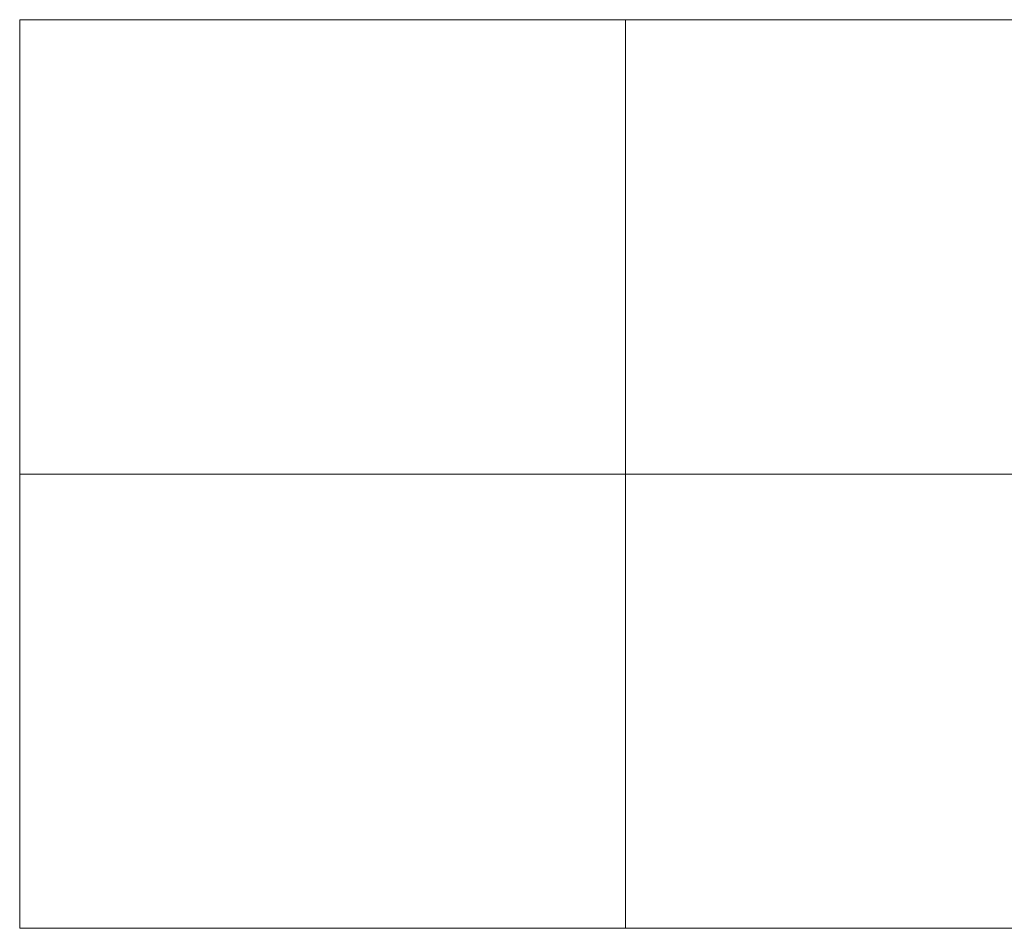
# Model space of a CAD drawing. Header units: millimetres. Extents: x -281 to 121694, y -16481 to 65128.
# Tile 14 of 256: x 11389 to 13339, y 13855 to 15655. Entities that reach past the tile are written whole.
import ezdxf

# ---------------------------------------------------------------- set-up
doc = ezdxf.new("R2010")
doc.units = ezdxf.units.MM
doc.layers.add('A--L$01A__Algemeen', color=7, linetype='Continuous', lineweight=5)
doc.layers.add('A--L82__LosseGebruikersInvent', color=1, linetype='Continuous', lineweight=5)

# ---------------------------------------------------------------- blocks, each defined once
blk = doc.blocks.new('NLRS_82_FU_UN_lab en spoel tafels_gen_kad - labtafel zonder onderkast dxbxh 900x1200x950-49224594-L_80_ 15')
at = {"layer": 'A--L$01A__Algemeen'}
for p, q in [((600, 262.7), (-600, 262.7)), ((-600, 262.7), (-600, -637.3)), ((600, -637.3), (600, 262.7)), ((-600, -637.3), (600, -637.3))]:
    blk.add_line(p, q, dxfattribs=at)
blk = doc.blocks.new('NLRS_82_FU_UN_lab en spoel tafels_gen_kad - labtafel zonder onderkast dxbxh 900x1500x950-49224559-L_80_ 15')
at = {"layer": 'A--L$01A__Algemeen'}
for p, q in [((750, 262.7), (-750, 262.7)), ((-750, 262.7), (-750, -637.3)), ((750, -637.3), (750, 262.7)), ((-750, -637.3), (750, -637.3))]:
    blk.add_line(p, q, dxfattribs=at)
blk = doc.blocks.new('NLRS_82_FU_UN_lab en spoel tafels_gen_kad - labtafel zonder onderkast dxbxh 900x1500x950-V357-L_80_ 15')
at = {"layer": 'A--L$01A__Algemeen'}
for p, q in [((750, 262.7), (-750, 262.7)), ((750, -637.3), (750, 262.7)), ((-750, -637.3), (750, -637.3))]:
    blk.add_line(p, q, dxfattribs=at)
blk = doc.blocks.new('NLRS_82_FU_UN_lab en spoel tafels_gen_kad - labtafel zonder onderkast dxbxh 900x1200x950-49245722-L_80_ 15')
at = {"layer": 'A--L$01A__Algemeen'}
for p, q in [((600, 637.3), (-600, 637.3)), ((-600, 637.3), (-600, -262.7)), ((600, -262.7), (600, 637.3)), ((-600, -262.7), (600, -262.7))]:
    blk.add_line(p, q, dxfattribs=at)

msp = doc.modelspace()

# ---------------------------------------------------------------- block references
at = {"layer": 'A--L82__LosseGebruikersInvent'}
for name, p in [('NLRS_82_FU_UN_lab en spoel tafels_gen_kad - labtafel zonder onderkast dxbxh 900x1200x950-49245722-L_80_ 15', (11989.2, 15017.2)), ('NLRS_82_FU_UN_lab en spoel tafels_gen_kad - labtafel zonder onderkast dxbxh 900x1200x950-49224594-L_80_ 15', (11989.2, 14491.8)), ('NLRS_82_FU_UN_lab en spoel tafels_gen_kad - labtafel zonder onderkast dxbxh 900x1500x950-49224559-L_80_ 15', (13339.2, 14491.8))]:
    msp.add_blockref(name, p, dxfattribs=at)
at = {"layer": 'A--L82__LosseGebruikersInvent', "rotation": 180}
msp.add_blockref('NLRS_82_FU_UN_lab en spoel tafels_gen_kad - labtafel zonder onderkast dxbxh 900x1500x950-V357-L_80_ 15', (13339.2, 15017.2), dxfattribs=at)

doc.saveas('drawing.dxf')
